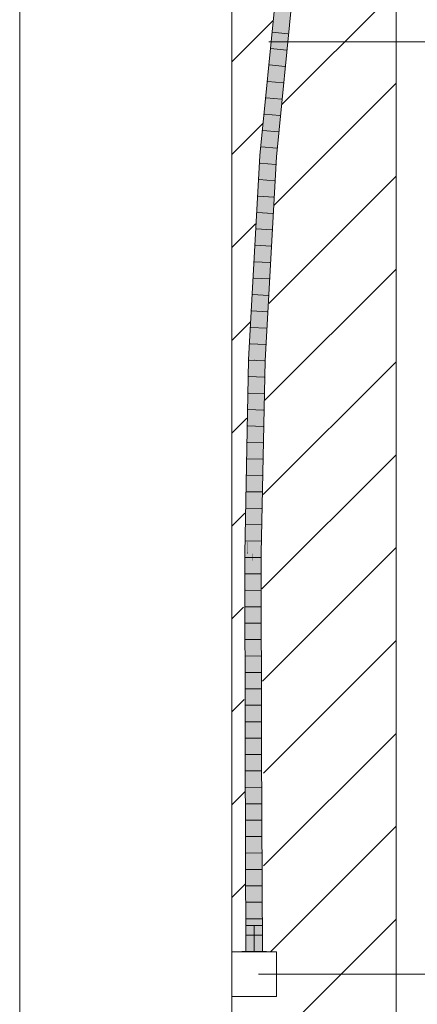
# Model space of a CAD drawing. Extents: x -620 to 3480, y 62 to 1102.
# Tile 113 of 256: x 175 to 181, y 646 to 661. Entities that reach past the tile are written whole.
import ezdxf
from ezdxf.lldxf.tags import DXFTag

# ---------------------------------------------------------------- set-up
doc = ezdxf.new("R2010")
doc.units = 0
doc.layers.get('0').update_dxf_attribs({"lineweight": 13})
for name, color, linetype, lineweight, true_color in [('E_Betonbaudose', 1, 'Continuous', 13, 0xff0000), ('E_Detail_Wandschraffur', 7, 'Continuous', 5, 0xc0c0c0), ('E_Leerrohr 25-A06G9STU8I', 7, 'Continuous', 9, 0xff8000), ('E_Leerrohr 25-Shading', 7, 'Continuous', 9, 0xff8000)]:
    doc.layers.add(name, color=color, linetype=linetype, lineweight=lineweight, true_color=true_color)
doc.layers.add('E_Detail_Linie_Text_Bem', color=7, linetype='Continuous', lineweight=13)
tags = doc.linetypes.add('fein_strichliert', pattern=[4, 1, -2, 1]).pattern_tags.tags
tags[8:9] = [DXFTag(74, 4), DXFTag(75, 0), DXFTag(340, '0'), DXFTag(46, 0.0), DXFTag(50, 0.0), DXFTag(44, 0.0), DXFTag(45, 0.0)]
tags[6:7] = [DXFTag(74, 4), DXFTag(75, 0), DXFTag(340, '0'), DXFTag(46, 0.0), DXFTag(50, 0.0), DXFTag(44, 0.0), DXFTag(45, 0.0)]
tags[4:5] = [DXFTag(74, 4), DXFTag(75, 0), DXFTag(340, '0'), DXFTag(46, 0.0), DXFTag(50, 0.0), DXFTag(44, 0.0), DXFTag(45, 0.0)]
tags = doc.linetypes.add('fein_strichliert-A06G9STX8I', pattern=[4, 1, -2, 1]).pattern_tags.tags
tags[8:9] = [DXFTag(74, 4), DXFTag(75, 0), DXFTag(340, '0'), DXFTag(46, 0.0), DXFTag(50, 0.0), DXFTag(44, 0.0), DXFTag(45, 0.0)]
tags[6:7] = [DXFTag(74, 4), DXFTag(75, 0), DXFTag(340, '0'), DXFTag(46, 0.0), DXFTag(50, 0.0), DXFTag(44, 0.0), DXFTag(45, 0.0)]
tags[4:5] = [DXFTag(74, 4), DXFTag(75, 0), DXFTag(340, '0'), DXFTag(46, 0.0), DXFTag(50, 0.0), DXFTag(44, 0.0), DXFTag(45, 0.0)]
tags = doc.linetypes.add('STRICHPUNKT2-A06G9STV8I', pattern=[12.7, 6.35, -3.175, 0, -3.175]).pattern_tags.tags
tags[10:11] = [DXFTag(74, 4), DXFTag(75, 0), DXFTag(340, '0'), DXFTag(46, 0.0), DXFTag(50, 0.0), DXFTag(44, 0.0), DXFTag(45, 0.0)]
tags[8:9] = [DXFTag(74, 4), DXFTag(75, 0), DXFTag(340, '0'), DXFTag(46, 0.0), DXFTag(50, 0.0), DXFTag(44, 0.0), DXFTag(45, 0.0)]
tags[6:7] = [DXFTag(74, 4), DXFTag(75, 0), DXFTag(340, '0'), DXFTag(46, 0.0), DXFTag(50, 0.0), DXFTag(44, 0.0), DXFTag(45, 0.0)]
tags[4:5] = [DXFTag(74, 4), DXFTag(75, 0), DXFTag(340, '0'), DXFTag(46, 0.0), DXFTag(50, 0.0), DXFTag(44, 0.0), DXFTag(45, 0.0)]

# ---------------------------------------------------------------- blocks, each defined once
blk = doc.blocks.new('Shading-A06G9SG38I', base_point=(178.739, 735.424))
at = {"layer": 'E_Leerrohr 25-Shading', "color": 31, "true_color": 0xfabd7f}
for points in [[(179.187, 662.478), (178.93, 659.872), (178.936, 659.033), (178.881, 659.037)], [(179.201, 662.476), (179.187, 662.478), (178.936, 659.033)], [(179.275, 662.467), (179.201, 662.476), (178.936, 659.033)], [(178.936, 659.033), (179.024, 659.026), (179.275, 662.467), (179.362, 662.457)], [(178.93, 659.872), (178.848, 659.04), (178.881, 659.037)], [(178.788, 656.36), (178.936, 659.033), (178.794, 656.725), (178.881, 659.037)], [(178.936, 659.033), (178.788, 656.36), (178.853, 655.922), (178.805, 655.924)], [(178.881, 659.037), (178.848, 659.04), (178.794, 656.725), (178.807, 657.514)], [(178.807, 657.514), (178.848, 659.04), (178.825, 658.622)], [(178.936, 659.033), (178.853, 655.922), (179.024, 659.026)], [(178.825, 658.622), (178.79, 657.577), (178.764, 655.925), (178.763, 655.926)], [(178.825, 658.622), (178.764, 655.925), (178.807, 657.514)], [(178.79, 657.577), (178.825, 658.622), (178.8, 658.167)], [(178.8, 658.167), (178.735, 655.927), (178.79, 657.577)], [(178.735, 655.927), (178.8, 658.167), (178.738, 656.097), (178.788, 657.962)], [(178.788, 657.962), (178.767, 657.581), (178.738, 656.097), (178.753, 657.021)], [(178.753, 657.021), (178.76, 657.447), (178.694, 655.928), (178.687, 656.123)], [(178.79, 657.577), (178.735, 655.927), (178.763, 655.926)], [(178.767, 657.581), (178.76, 657.447), (178.753, 657.021)], [(178.794, 656.725), (178.807, 657.514), (178.764, 655.925)], [(178.753, 657.021), (178.694, 655.928), (178.725, 655.927)], [(178.725, 655.927), (178.733, 655.927), (178.753, 657.021), (178.738, 656.097)], [(178.788, 656.36), (178.794, 656.725), (178.764, 655.925)], [(178.788, 656.36), (178.764, 655.925), (178.805, 655.924)], [(178.687, 656.123), (178.676, 655.929), (178.694, 655.928)], [(178.733, 655.927), (178.735, 655.927), (178.738, 656.097)], [(178.624, 652.981), (178.676, 655.929), (178.622, 653.163)], [(178.624, 652.981), (178.708, 653.704), (178.676, 655.929), (178.713, 654.311)], [(178.694, 655.928), (178.676, 655.929), (178.714, 654.503), (178.713, 654.311)], [(178.725, 655.927), (178.694, 655.928), (178.714, 654.503)], [(178.733, 655.927), (178.725, 655.927), (178.718, 654.226), (178.714, 654.503)], [(178.723, 653.837), (178.735, 655.927), (178.718, 654.226), (178.733, 655.927)], [(178.723, 653.837), (178.764, 655.925), (178.735, 655.927)], [(178.795, 652.979), (178.764, 655.925), (178.735, 652.98), (178.723, 653.837)], [(178.825, 654.511), (178.805, 655.924), (178.77, 655.355), (178.764, 655.925)], [(178.853, 655.922), (178.805, 655.924), (178.825, 654.511)], [(178.77, 655.355), (178.795, 652.979), (178.8, 653.226)], [(178.825, 654.511), (178.77, 655.355), (178.8, 653.226)], [(178.714, 654.503), (178.713, 654.311), (178.718, 654.226), (178.717, 654.119)], [(178.713, 654.311), (178.708, 653.704), (178.717, 654.119), (178.714, 653.753)], [(178.717, 654.119), (178.723, 653.837), (178.718, 654.226)], [(178.714, 653.753), (178.723, 653.837), (178.717, 654.119)], [(178.708, 653.704), (178.624, 652.981), (178.702, 652.98)], [(178.702, 652.98), (178.706, 652.98), (178.708, 653.704), (178.714, 653.753)], [(178.723, 653.837), (178.706, 652.98), (178.718, 652.98)], [(178.706, 652.98), (178.723, 653.837), (178.714, 653.753)], [(178.723, 653.837), (178.718, 652.98), (178.735, 652.98)], [(178.622, 653.163), (178.618, 652.981), (178.624, 652.981)], [(178.618, 652.981), (178.622, 650.243), (178.624, 652.981)], [(178.624, 652.981), (178.622, 650.243), (178.702, 652.98), (178.703, 652.856)], [(178.703, 652.856), (178.706, 652.98), (178.702, 652.98)], [(178.706, 652.98), (178.703, 652.856), (178.71, 650.033)], [(178.706, 652.98), (178.71, 650.033), (178.718, 652.98), (178.719, 650.033)], [(178.718, 652.98), (178.719, 650.033), (178.735, 652.98), (178.732, 650.033)], [(178.732, 650.033), (178.799, 650.034), (178.735, 652.98), (178.795, 652.979)], [(178.703, 652.856), (178.622, 650.243), (178.71, 650.033), (178.622, 650.033)], [(178.635, 646.92), (178.723, 646.92), (178.622, 650.033), (178.71, 650.033)], [(178.71, 650.033), (178.723, 646.92), (178.719, 650.033)], [(178.719, 650.033), (178.723, 646.92), (178.732, 650.033)], [(178.732, 650.033), (178.723, 646.92), (178.8, 649.799), (178.791, 646.92)], [(178.732, 650.033), (178.8, 649.799), (178.799, 650.034)], [(178.791, 646.92), (178.812, 646.92), (178.8, 649.799)]]:
    blk.add_solid(points, dxfattribs=at)
at = {"layer": 'E_Leerrohr 25-Shading', "color": 43, "true_color": 0xd7ab7f}
for points in [[(178.93, 659.872), (179.157, 662.482), (178.948, 660.18), (179.15, 662.483)], [(179.187, 662.478), (179.157, 662.482), (178.93, 659.872)], [(178.948, 660.18), (179.15, 662.483), (178.985, 660.802)], [(179.25, 661.125), (179.362, 662.457), (179.024, 659.026)], [(179.399, 662.452), (179.393, 662.453), (179.143, 659.86), (179.25, 661.125)], [(179.143, 659.86), (179.25, 661.125), (179.047, 659.024), (179.024, 659.026)], [(178.841, 659.041), (178.848, 659.04), (178.985, 660.802), (178.948, 660.18)], [(178.841, 659.041), (178.985, 660.802), (178.913, 660.076)], [(178.93, 659.872), (178.948, 660.18), (178.848, 659.04)], [(178.834, 659.041), (178.913, 660.076), (178.888, 659.82)], [(178.834, 659.041), (178.835, 659.041), (178.913, 660.076), (178.871, 659.47)], [(179.047, 659.024), (179.061, 659.023), (179.143, 659.86)], [(178.888, 659.82), (178.848, 659.416), (178.834, 659.041), (178.822, 659.042)], [(178.848, 659.416), (178.811, 659.043), (178.822, 659.042)], [(178.835, 659.041), (178.841, 659.041), (178.871, 659.47)], [(178.794, 658.646), (178.771, 657.742), (178.817, 659.042), (178.807, 658.65)], [(178.826, 658.848), (178.834, 659.041), (178.793, 658.131), (178.794, 658.16)], [(178.794, 658.646), (178.817, 659.042), (178.811, 659.043)], [(178.794, 658.646), (178.811, 659.043), (178.799, 658.814)], [(178.794, 658.16), (178.834, 659.041), (178.807, 658.651), (178.822, 659.042)], [(178.826, 658.848), (178.8, 658.167), (178.841, 659.041), (178.825, 658.622)], [(178.807, 658.65), (178.822, 659.042), (178.817, 659.042)], [(178.825, 658.622), (178.848, 659.04), (178.841, 659.041)], [(178.834, 659.041), (178.826, 658.848), (178.835, 659.041)], [(178.826, 658.848), (178.841, 659.041), (178.835, 659.041)], [(178.979, 657.939), (179.024, 659.026), (178.853, 655.922)], [(179.061, 659.023), (179.047, 659.024), (178.913, 656.357), (178.979, 657.939)], [(179.047, 659.024), (179.024, 659.026), (178.979, 657.939)], [(178.687, 656.123), (178.794, 658.646), (178.639, 655.93), (178.799, 658.814)], [(178.808, 658.382), (178.826, 658.848), (178.788, 657.962), (178.793, 658.131)], [(178.76, 657.447), (178.771, 657.742), (178.687, 656.123), (178.794, 658.646)], [(178.771, 657.742), (178.767, 657.581), (178.807, 658.651), (178.794, 658.16)], [(178.788, 657.962), (178.8, 658.167), (178.808, 658.382)], [(178.794, 658.16), (178.767, 657.581), (178.793, 658.131)], [(178.793, 658.131), (178.767, 657.581), (178.788, 657.962)], [(178.913, 656.357), (178.979, 657.939), (178.872, 655.921), (178.853, 655.922)], [(178.767, 657.581), (178.771, 657.742), (178.76, 657.447)], [(178.872, 655.921), (178.889, 655.921), (178.913, 656.357)], [(178.687, 656.123), (178.639, 655.93), (178.668, 655.929)], [(178.668, 655.929), (178.676, 655.929), (178.687, 656.123)], [(178.676, 655.929), (178.598, 653.837), (178.616, 652.981), (178.581, 652.981)], [(178.639, 655.93), (178.598, 653.837), (178.668, 655.929)], [(178.598, 653.837), (178.676, 655.929), (178.668, 655.929)], [(178.676, 655.929), (178.616, 652.981), (178.622, 653.163)], [(178.851, 655.299), (178.853, 655.922), (178.825, 654.511)], [(178.848, 653.836), (178.888, 655.866), (178.85, 654.732)], [(178.85, 654.732), (178.888, 655.866), (178.851, 655.2), (178.855, 655.354)], [(178.872, 655.921), (178.853, 655.922), (178.851, 655.299)], [(178.855, 655.354), (178.888, 655.866), (178.872, 655.921), (178.889, 655.921)], [(178.855, 655.354), (178.872, 655.921), (178.86, 655.548)], [(178.851, 655.299), (178.855, 655.354), (178.86, 655.548)], [(178.855, 655.354), (178.851, 655.299), (178.851, 655.2)], [(178.8, 653.226), (178.811, 653.556), (178.851, 655.299), (178.851, 655.2)], [(178.8, 653.226), (178.851, 655.299), (178.825, 654.511)], [(178.811, 653.556), (178.85, 654.732), (178.851, 655.2)], [(178.798, 653.026), (178.848, 653.836), (178.811, 653.556), (178.85, 654.732)], [(178.82, 652.979), (178.848, 653.836), (178.797, 652.979), (178.798, 653.026)], [(178.82, 652.979), (178.831, 652.979), (178.848, 653.836)], [(178.811, 653.556), (178.803, 653.338), (178.798, 653.026), (178.795, 652.979)], [(178.803, 653.338), (178.8, 653.226), (178.795, 652.979)], [(178.616, 652.981), (178.618, 652.981), (178.622, 653.163)], [(178.581, 652.981), (178.585, 650.033), (178.622, 650.243), (178.622, 650.033)], [(178.581, 652.981), (178.622, 650.243), (178.616, 652.981)], [(178.622, 650.243), (178.618, 652.981), (178.616, 652.981)], [(178.798, 653.026), (178.795, 652.979), (178.797, 652.979)], [(178.797, 652.979), (178.795, 652.979), (178.799, 650.034)], [(178.82, 652.979), (178.797, 652.979), (178.826, 650.034), (178.799, 650.034)], [(178.826, 650.034), (178.835, 650.034), (178.82, 652.979), (178.831, 652.979)], [(178.598, 646.92), (178.635, 646.92), (178.585, 650.033), (178.622, 650.033)], [(178.826, 650.034), (178.799, 650.034), (178.82, 646.92), (178.8, 649.799)], [(178.826, 650.034), (178.82, 646.92), (178.848, 646.92)], [(178.848, 646.92), (178.835, 650.034), (178.826, 650.034)], [(178.8, 649.799), (178.812, 646.92), (178.82, 646.92)]]:
    blk.add_solid(points, dxfattribs=at)
at = {"layer": 'E_Leerrohr 25-Shading', "color": 31, "true_color": 0xecb67f}
for points in [[(178.723, 647.314), (178.598, 647.314), (178.723, 646.92), (178.598, 646.92)], [(178.848, 647.314), (178.723, 647.314), (178.848, 646.92), (178.723, 646.92)], [(178.723, 646.92), (178.533, 646.92), (178.723, 646.914), (178.533, 646.914)], [(178.756, 646.92), (178.723, 646.92), (178.756, 646.914), (178.723, 646.914)], [(178.913, 646.914), (178.913, 646.92), (178.756, 646.914), (178.756, 646.92)]]:
    blk.add_solid(points, dxfattribs=at)
blk = doc.blocks.new('Referenz-A06G9SU08I')
at = {"layer": 'E_Betonbaudose', "linetype": 'Continuous', "ltscale": 0.13}
for p, q in [((178.383, 646.234), (178.383, 646.914)), ((178.383, 646.914), (179.063, 646.914)), ((179.063, 646.914), (179.063, 646.234)), ((179.063, 646.234), (178.383, 646.234))]:
    blk.add_line(p, q, dxfattribs=at)
at = {"layer": 'E_Detail_Linie_Text_Bem', "linetype": 'fein_strichliert-A06G9STX8I', "ltscale": 0.65}
blk.add_line((175.155, 629.766), (175.155, 682.646), dxfattribs=at)
at = {"layer": 'E_Detail_Linie_Text_Bem', "linetype": 'Continuous', "ltscale": 0.13}
for p, q in [((178.383, 658.774), (178.383, 670.574)), ((180.883, 670.574), (180.883, 630.574)), ((178.383, 658.574), (178.383, 658.774)), ((178.383, 630.574), (178.383, 658.574))]:
    blk.add_line(p, q, dxfattribs=at)
at = {"layer": 'E_Detail_Linie_Text_Bem', "color": 0, "linetype": 'Continuous', "ltscale": 0.13}
for p, q in [((178.948, 660.772), (181.968, 660.772)), ((178.789, 646.574), (181.727, 646.574))]:
    blk.add_line(p, q, dxfattribs=at)
at = {"layer": 'E_Detail_Wandschraffur', "linetype": 'ByBlock', "ltscale": 0.13}
for p, q in [((179.145, 659.817), (180.883, 661.555)), ((178.383, 659.055), (178.855, 659.527)), ((178.946, 656.789), (180.883, 658.726)), ((178.383, 656.226), (178.661, 656.504)), ((178.862, 653.877), (180.883, 655.898)), ((178.383, 653.398), (178.58, 653.595)), ((178.849, 651.035), (180.883, 653.07)), ((178.383, 650.57), (178.572, 650.758)), ((178.865, 648.223), (180.883, 650.241)), ((178.383, 647.741), (178.591, 647.949)), ((178.383, 644.913), (180.883, 647.413))]:
    blk.add_line(p, q, dxfattribs=at)
at = {"layer": 'E_Detail_Wandschraffur', "linetype": 'fein_strichliert', "ltscale": 0.13}
for p, q in [((178.383, 660.469), (179.008, 661.094)), ((179.025, 658.282), (180.883, 660.141)), ((178.383, 657.641), (178.745, 658.002)), ((178.887, 655.316), (180.883, 657.312)), ((178.383, 654.812), (178.612, 655.041)), ((178.842, 652.443), (180.883, 654.484)), ((178.383, 651.984), (178.562, 652.163)), ((178.864, 649.636), (180.883, 651.655)), ((178.383, 649.155), (178.581, 649.354)), ((178.971, 646.914), (180.883, 648.827))]:
    blk.add_line(p, q, dxfattribs=at)
at = {"layer": 'E_Leerrohr 25-A06G9STU8I', "linetype": 'Continuous', "ltscale": 0.13}
for p, q in [((178.811, 659.043), (179.15, 662.483)), ((179.061, 659.023), (179.399, 662.452)), ((179.238, 660.894), (179.004, 660.918)), ((179.213, 660.646), (178.979, 660.669)), ((179.189, 660.397), (178.955, 660.42)), ((179.164, 660.149), (178.93, 660.17)), ((179.14, 659.9), (178.906, 659.921)), ((179.115, 659.652), (178.881, 659.672)), ((179.091, 659.403), (178.856, 659.423)), ((179.066, 659.155), (178.832, 659.174)), ((178.639, 655.93), (178.811, 659.043)), ((178.889, 655.921), (179.061, 659.023)), ((179.047, 658.906), (178.812, 658.924)), ((179.033, 658.657), (178.799, 658.674)), ((179.019, 658.408), (178.785, 658.424)), ((179.005, 658.159), (178.771, 658.174)), ((178.992, 657.909), (178.757, 657.924)), ((178.978, 657.66), (178.743, 657.674)), ((178.964, 657.411), (178.729, 657.424)), ((178.95, 657.162), (178.716, 657.174)), ((178.936, 656.912), (178.702, 656.924)), ((178.923, 656.663), (178.688, 656.674)), ((178.909, 656.414), (178.674, 656.424)), ((178.895, 656.165), (178.66, 656.174)), ((178.581, 652.981), (178.639, 655.93)), ((178.882, 655.915), (178.647, 655.924)), ((178.831, 652.979), (178.889, 655.921)), ((178.877, 655.666), (178.642, 655.674)), ((178.872, 655.416), (178.637, 655.424)), ((178.867, 655.166), (178.632, 655.174)), ((178.862, 654.917), (178.627, 654.923)), ((178.857, 654.667), (178.622, 654.673)), ((178.852, 654.417), (178.617, 654.423)), ((178.847, 654.168), (178.612, 654.173)), ((178.842, 653.918), (178.607, 653.922)), ((178.837, 653.668), (178.602, 653.672)), ((178.833, 653.419), (178.598, 653.422)), ((178.828, 653.169), (178.593, 653.172)), ((178.585, 650.033), (178.581, 652.981)), ((178.835, 650.034), (178.831, 652.979)), ((178.824, 652.919), (178.589, 652.921)), ((178.824, 652.669), (178.589, 652.671)), ((178.825, 652.42), (178.59, 652.421)), ((178.825, 652.17), (178.59, 652.171)), ((178.825, 651.92), (178.59, 651.921)), ((178.826, 651.67), (178.591, 651.671)), ((178.826, 651.42), (178.591, 651.421)), ((178.826, 651.17), (178.591, 651.171)), ((178.827, 650.92), (178.592, 650.92)), ((178.827, 650.67), (178.592, 650.67)), ((178.827, 650.42), (178.592, 650.42)), ((178.828, 650.171), (178.593, 650.17)), ((178.598, 646.92), (178.585, 650.033)), ((178.848, 646.92), (178.835, 650.034)), ((178.828, 649.921), (178.593, 649.92)), ((178.829, 649.671), (178.594, 649.67)), ((178.83, 649.421), (178.595, 649.42)), ((178.831, 649.171), (178.596, 649.17)), ((178.832, 648.921), (178.597, 648.92)), ((178.833, 648.671), (178.598, 648.67)), ((178.835, 648.421), (178.6, 648.42)), ((178.836, 648.17), (178.601, 648.17)), ((178.837, 647.92), (178.602, 647.92)), ((178.838, 647.67), (178.603, 647.67)), ((178.839, 647.42), (178.604, 647.42)), ((178.598, 647.314), (178.598, 646.92)), ((178.671, 647.314), (178.598, 647.314)), ((178.775, 647.314), (178.671, 647.314)), ((178.848, 647.314), (178.775, 647.314)), ((178.848, 646.92), (178.848, 647.314)), ((178.84, 647.17), (178.605, 647.17)), ((178.533, 646.92), (178.533, 646.914)), ((178.645, 646.92), (178.533, 646.92)), ((178.645, 646.914), (178.533, 646.914)), ((178.671, 646.92), (178.598, 646.92)), ((178.848, 646.92), (178.598, 646.92)), ((178.802, 646.92), (178.645, 646.92)), ((178.802, 646.914), (178.645, 646.914)), ((178.775, 646.92), (178.671, 646.92)), ((178.848, 646.92), (178.775, 646.92)), ((178.913, 646.92), (178.802, 646.92)), ((178.913, 646.914), (178.802, 646.914)), ((178.913, 646.914), (178.913, 646.92))]:
    blk.add_line(p, q, dxfattribs=at)
at = {"layer": 'E_Leerrohr 25-A06G9STU8I', "linetype": 'STRICHPUNKT2-A06G9STV8I', "lineweight": 5, "ltscale": 0.13}
blk.add_line((178.723, 646.92), (178.723, 647.314), dxfattribs=at)

msp = doc.modelspace()

# ---------------------------------------------------------------- block references
at = {"color": 8, "lineweight": 25, "ltscale": 0.25, "true_color": 0x808080}
msp.add_blockref('Referenz-A06G9SU08I', (0, 0), dxfattribs=at)
msp.add_blockref('Shading-A06G9SG38I', (178.739, 735.424))

doc.saveas('drawing.dxf')
